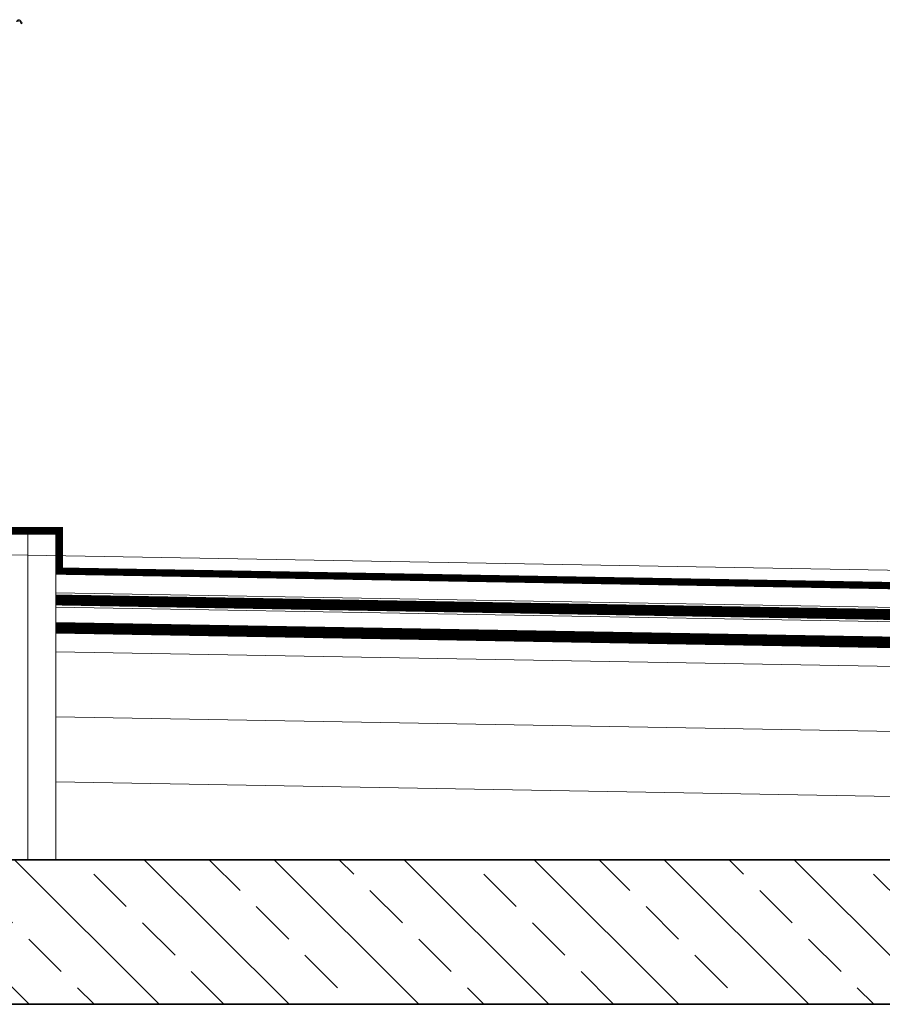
# Model space of a CAD drawing. Header units: millimetres. Extents: x 23192 to 177760, y -399809 to -79279.
# Tile 49 of 256: x 61846 to 61965, y -208014 to -207878. Entities that reach past the tile are written whole.
import ezdxf

# ---------------------------------------------------------------- set-up
doc = ezdxf.new("R2010")
doc.units = ezdxf.units.MM
doc.linetypes.add('CACHE', pattern=[9.525, 6.35, -3.175])
doc.layers.get('0').update_dxf_attribs({"lineweight": 0})
for name, color, linetype, lineweight in [('!! 0_ Istn-widok', 1, 'Continuous', 15), ('!! 1_ PROJ WARSTWY', 252, 'Continuous', 9), ('!! 1_hatch projektowane ściany', 4, 'Continuous', 5), ('!! 1_PROJ ŻELBET', 1, 'Continuous', 35), ('!! 2 _linia hydroizol', 32, 'Continuous', 9), ('!! 2_ remont Ocieplenie', 4, 'ZIGZAG', 5), ('Visible (ISO)', 7, 'Continuous', 50)]:
    doc.layers.add(name, color=color, linetype=linetype, lineweight=lineweight)
doc.linetypes.add('BATTING', pattern='A,0.00254,-2.54,[134,ltypeshp.shx,S=2.54,R=0,X=-2.54,Y=0],-5.08,[134,ltypeshp.shx,S=2.54,R=180,X=2.54,Y=0],-2.54', length=10.16254)
doc.linetypes.add('ZIGZAG', pattern='A,0.00254,-5.08,[131,ltypeshp.shx,S=5.08,R=0,X=-5.08,Y=0],-10.16,[131,ltypeshp.shx,S=5.08,R=180,X=5.08,Y=0],-5.08', length=20.32254)

# ---------------------------------------------------------------- blocks, each defined once
blk = doc.blocks.new('A$C3bf03bbc')
at = {"layer": 'Visible (ISO)', "lineweight": 9}
for p, q in [((142.7, 706), (140.8, 709.3)), ((142.1, 710), (144, 706.7)), ((142.7, 706), (144, 706.7))]:
    blk.add_line(p, q, dxfattribs=at)
for radius in [3, 1.5]:
    blk.add_arc((139.5, 708.5), radius, 30, 180, dxfattribs=at)

msp = doc.modelspace()

# ---------------------------------------------------------------- hatches: boundary and pattern name
at = {"layer": '!! 1_hatch projektowane ściany'}
h = msp.add_hatch(dxfattribs=at)
h.set_pattern_fill('ANSI33', color=256, scale=2, angle=90)
h.set_pattern_definition([(135, (-850.502, 666.761), (-8.9802561, -8.9802561), []), (135, (-850.502, 675.741), (-8.9802561, -8.9802561), [6.35, -3.175])])
h.paths.add_polyline_path([(61831.36965, -207994.21604), (61831.36965, -208014.21604), (62250.06965, -208014.21604), (62250.06965, -207994.21604)])

# ---------------------------------------------------------------- linework, layer by layer
at = {"layer": '!! 0_ Istn-widok', "lineweight": 35, "const_width": 1}
for points in [[(61831.36965, -207948.71604), (61851.65048, -207948.71604), (61851.65048, -207954.3048)], [(62325.03274, -207962.57645), (61851.15048, -207954.3048)]]:
    msp.add_lwpolyline(points, dxfattribs=at)
at = {"layer": '!! 1_ PROJ WARSTWY'}
for points in [[(61846.15048, -207994.21604), (61851.15048, -207994.21604), (61851.15048, -207949.21604)], [(62325.06965, -207960.4615), (61831.36965, -207951.84393)], [(62315.89198, -207965.41735), (61851.15048, -207957.30526)], [(62315.85708, -207967.41705), (61851.15048, -207959.30556)], [(62315.82056, -207969.50914), (61851.15048, -207961.39829)], [(62315.79438, -207971.00891), (61851.15048, -207962.89852)], [(62315.74954, -207973.57782), (61851.15048, -207965.46822)], [(62274.53141, -207990.8611), (61851.15048, -207983.47096)], [(62250.06965, -207994.21604), (61831.36965, -207994.21604)]]:
    msp.add_lwpolyline(points, dxfattribs=at)
at = {"layer": '!! 1_PROJ ŻELBET'}
for points in [[(62250.06965, -207994.21604), (61831.36965, -207994.21604)], [(62250.06965, -208014.21604), (61831.36965, -208014.21604)]]:
    msp.add_lwpolyline(points, dxfattribs=at)
at = {"layer": '!! 2 _linia hydroizol', "linetype": 'CACHE', "ltscale": 0.5, "const_width": 1.5}
msp.add_lwpolyline([(62315.87453, -207966.4172), (61851.15048, -207958.30541)], dxfattribs=at)
at = {"layer": '!! 2 _linia hydroizol', "linetype": 'CACHE', "const_width": 1.5}
msp.add_lwpolyline([(62315.80747, -207970.25902), (61851.15048, -207962.14841)], dxfattribs=at)
at = {"layer": '!! 2_ remont Ocieplenie', "linetype": 'BATTING', "ltscale": 0.25}
msp.add_lwpolyline([(61847.26006, -207949.21604), (61847.26006, -207994.21604)], dxfattribs=at)
at = {"layer": '!! 2_ remont Ocieplenie', "linetype": 'BATTING', "ltscale": 0.75}
msp.add_lwpolyline([(62315.59247, -207982.57645), (61851.15048, -207974.46959)], dxfattribs=at)
for points in [[(61831.36965, -207949.21604), (61851.15048, -207949.21604), (61851.15048, -207954.3048)], [(61843.36965, -207949.21604), (61851.15048, -207949.21604)]]:
    msp.add_lwpolyline(points)

# ---------------------------------------------------------------- block references
at = {"xscale": 0.1, "yscale": 0.1, "zscale": 0.1}
msp.add_blockref('A$C3bf03bbc', (61832.06965, -207949.21604), dxfattribs=at)

doc.saveas('drawing.dxf')
